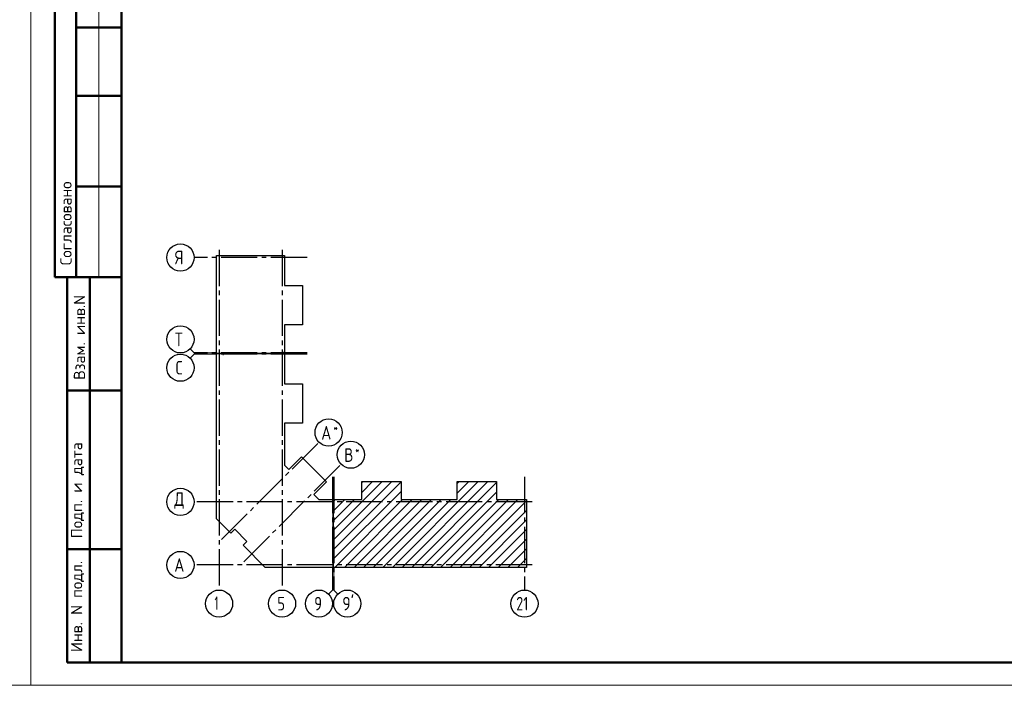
# Model space of a CAD drawing. Header units: millimetres. Extents: x 40580 to 1168286, y -220995 to 81020.
# Tile 55 of 194: x 298822 to 320549, y -128368 to -113693. Entities that reach past the tile are written whole.
import ezdxf

# ---------------------------------------------------------------- set-up
doc = ezdxf.new("R2010")
doc.units = ezdxf.units.MM
doc.linetypes.add('______5', pattern=[1100, 800, -100, 100, -100])
doc.linetypes.add('CENTER', pattern=[2, 1.25, -0.25, 0.25, -0.25])
for name, color, linetype, lineweight in [('Standard', 7, 'Continuous', 25), ('ОСИ', 7, 'CENTER', 15), ('Текст_ общее', 7, 'Continuous', 25)]:
    doc.layers.add(name, color=color, linetype=linetype, lineweight=lineweight)
doc.styles.add('GOST 2.304', font='isocpeur.ttf', dxfattribs={"width": 0.8})
doc.styles.add('GOST 2.304-81', font='txt')
doc.styles.add('ISOCPEUR', font='isocpeur.ttf')

msp = doc.modelspace()

# ---------------------------------------------------------------- linework, layer by layer
at = {"layer": 'Standard', "color": 7, "linetype": 'Continuous', "lineweight": 50, "transparency": 33554687}
for p, q in [((299595.1, -112868.4), (299595.1, -119368.4)), ((299595.1, -112868.4), (299595.1, -119368.4)), ((300068.3, -112868.4), (300068.3, -119368.4)), ((301068.3, -113868.4), (300068.3, -113868.4)), ((301068.3, -115368.4), (300068.3, -115368.4)), ((301068.3, -117368.4), (300068.3, -117368.4)), ((299595.1, -119368.4), (301068.3, -119368.4)), ((299868.3, -127868.4), (299868.3, -119368.4)), ((299868.3, -127868.4), (299868.3, -119368.4)), ((300368.3, -127868.4), (300368.3, -119368.4)), ((299868.3, -121868.4), (301068.3, -121868.4)), ((299868.3, -125368.4), (301068.3, -125368.4)), ((301068.3, -127868.4), (299868.3, -127868.4))]:
    msp.add_line(p, q, dxfattribs=at)
at = {"layer": 'Standard', "color": 7, "linetype": 'Continuous', "lineweight": 13, "transparency": 33554687}
for p, q in [((300568.3, -112868.4), (300568.3, -119368.4)), ((302668.3, -121041.4), (302580.4, -120953.6)), ((302668.3, -121066.4), (302580.4, -121154.3)), ((302668.3, -121041.4), (303168.3, -121041.4)), ((302668.3, -121066.4), (303168.3, -121066.4)), ((305726.3, -126268.4), (305726.3, -125768.4)), ((305751.3, -126268.4), (305751.3, -125768.4)), ((305726.3, -126268.4), (305638.4, -126356.3)), ((305751.3, -126268.4), (305839.2, -126356.3))]:
    msp.add_line(p, q, dxfattribs=at)
at = {"layer": 'Standard', "color": 7, "linetype": 'Continuous', "lineweight": -3, "transparency": 33554687}
for p, q in [((305741.3, -125166.4), (307032.2, -123875.4)), ((305741.3, -124954.2), (306820.1, -123875.4)), ((305741.3, -125378.5), (307237.3, -123882.5)), ((306369.3, -124114.1), (306608, -123875.4)), ((306369.3, -123902), (306395.8, -123875.4)), ((307048.4, -125768.4), (308941.4, -123875.4)), ((307260.5, -125768.4), (309153.5, -123875.4)), ((307472.7, -125768.4), (309341.3, -123899.8)), ((308473.3, -124131.4), (308729.3, -123875.4)), ((308473.3, -123919.3), (308517.1, -123875.4)), ((305741.3, -125590.6), (307237.3, -124094.6)), ((305741.3, -124742.1), (306211, -124272.4)), ((305741.3, -124530), (305998.8, -124272.4)), ((305761.3, -124297.8), (305786.7, -124272.4)), ((305775.6, -125768.4), (307271.6, -124272.4)), ((305987.8, -125768.4), (307483.8, -124272.4)), ((306199.9, -125768.4), (307695.9, -124272.4)), ((306412, -125768.4), (307908, -124272.4)), ((306624.2, -125768.4), (308120.2, -124272.4)), ((306836.3, -125768.4), (308332.3, -124272.4)), ((307684.8, -125768.4), (309341.3, -124112)), ((307896.9, -125768.4), (309392.9, -124272.4)), ((308109.1, -125768.4), (309605.1, -124272.4)), ((308321.2, -125768.4), (309817.2, -124272.4)), ((305741.3, -124317.8), (305753.7, -124305.4)), ((308533.3, -125768.4), (310002.3, -124299.5)), ((308745.5, -125768.4), (310002.3, -124511.6)), ((308957.6, -125768.4), (310002.3, -124723.7)), ((309169.7, -125768.4), (310002.3, -124935.9)), ((309381.9, -125768.4), (310002.3, -125148)), ((309594, -125768.4), (310002.3, -125360.2)), ((309806.1, -125768.4), (310002.3, -125572.3))]:
    msp.add_line(p, q, dxfattribs=at)
at = {"layer": 'Standard', "color": 7, "linetype": 'Continuous', "lineweight": 13, "transparency": 33554687}
for points in [[(257068.3, -128368.4), (299068.3, -128368.4), (299068.3, -98668.4), (257068.3, -98668.4), (257068.3, -128368.4)], [(299068.3, -128368.4), (341068.3, -128368.4), (341068.3, -98668.4), (299068.3, -98668.4), (299068.3, -128368.4)]]:
    msp.add_lwpolyline(points, close=True, dxfattribs=at)
at = {"layer": 'Standard', "color": 7, "linetype": 'Continuous', "lineweight": 50, "transparency": 33554687}
msp.add_lwpolyline([(301068.3, -99168.4), (340568.3, -99168.4), (340568.3, -127868.4), (301068.3, -127868.4), (301068.3, -99168.4)], close=True, dxfattribs=at)
at = {"layer": 'Standard', "color": 7, "linetype": 'Continuous', "lineweight": 25, "transparency": 33554687}
for points in [[(303168.3, -121051.4), (303168.3, -118894.4), (304664.3, -118894.4), (304664.3, -119555.4), (305061.3, -119555.4), (305061.3, -120423.4), (304664.3, -120423.4), (304664.3, -121051.4), (304646.3, -121051.4), (304646.3, -121031.4), (304631.3, -121031.4), (304631.3, -121051.4), (303168.3, -121051.4)], [(303168.3, -124511.4), (303168.3, -121056.4), (303306.3, -121056.4), (303306.3, -121076.4), (303321.3, -121076.4), (303321.3, -121056.4), (304664.3, -121056.4), (304664.3, -121719.4), (305061.3, -121719.4), (305061.3, -122587.4), (304664.3, -122587.4), (304664.3, -123513.1), (304762.1, -123611), (305043, -123330.1), (305592.4, -123879.5), (305311.6, -124160.4), (305423.6, -124272.4), (305736.3, -124272.4), (305736.3, -125768.4), (304238.2, -125768.4), (303750.3, -125280.5), (303835.1, -125195.6), (303567.2, -124927.6), (303482.3, -125012.5), (303168.3, -124698.5), (303168.3, -124511.4)], [(305741.3, -125768.4), (305741.3, -124305.4), (305761.3, -124305.4), (305761.3, -124290.4), (305741.3, -124290.4), (305741.3, -124272.4), (306369.3, -124272.4), (306369.3, -123875.4), (307237.3, -123875.4), (307237.3, -124272.4), (307855.3, -124272.4), (308473.3, -124272.4), (308473.3, -123875.4), (309341.3, -123875.4), (309341.3, -124272.4), (310002.3, -124272.4), (310002.3, -125768.4), (307855.3, -125768.4), (305741.3, -125768.4)]]:
    msp.add_lwpolyline(points, dxfattribs=at)
at = {"layer": 'ОСИ', "color": 8, "linetype": '______5', "lineweight": -3, "transparency": 33554687}
for p, q in [((303221.3, -118767.1), (303221.3, -126268.4)), ((304611.3, -118767.1), (304611.3, -126268.4)), ((305164.3, -118937.4), (302668.3, -118937.4)), ((305164.3, -121041.4), (302668.3, -121041.4)), ((305164.3, -121066.4), (302668.3, -121066.4)), ((303276.5, -125156), (305426.3, -123006.3)), ((303766.5, -125646), (305916.3, -123496.3)), ((305726.3, -123772.4), (305726.3, -126268.4)), ((305751.3, -123772.4), (305751.3, -126268.4)), ((309959.3, -123772.4), (309959.3, -126268.4)), ((310129.6, -124325.4), (302668.3, -124325.4)), ((310129.6, -124325.4), (302668.3, -124325.4)), ((310129.6, -125715.4), (302668.3, -125715.4))]:
    msp.add_line(p, q, dxfattribs=at)
at = {"layer": 'ОСИ', "color": 7, "linetype": 'Continuous', "lineweight": -3, "transparency": 33554687}
for centre in [(302368.3, -118937.4), (302368.3, -120741.4), (302368.3, -121366.4), (305638.4, -122794.1), (306128.4, -123284.2), (302368.3, -124325.4), (302368.3, -124325.4), (302368.3, -125715.4), (303221.3, -126568.4), (304611.3, -126568.4), (305426.3, -126568.4), (306051.3, -126568.4), (309959.3, -126568.4)]:
    msp.add_circle(centre, 300, dxfattribs=at)

# ---------------------------------------------------------------- texts
at = {"layer": 'Standard', "color": 7, "linetype": 'Continuous', "lineweight": 50, "transparency": 33554687, "char_height": 250, "attachment_point": 7, "rotation": 90, "style": 'ISOCPEUR'}
for s, insert, width in [('\\A1;{\\fISOCPEUR|i0|b0;\\H250.000000;\\W1.000000;\\C7;Согласовано}\\P', (299968.3, -119107), 2071.875), ('\\A1;{\\fISOCPEUR|i0|b0;\\H250.000000;\\W1.000000;\\C7;Взам. инв.N}\\P', (300266.2, -121632.6), 1909.099), ('\\A1;{\\fISOCPEUR|i0|b0;\\H250.000000;\\W1.000000;\\C7;Подп. и дата}\\P', (300242.6, -125126.3), 2197.059), ('\\A1;{\\fISOCPEUR|i0|b0;\\H250.000000;\\W1.000000;\\C7;Инв. N подл.}\\P', (300242.6, -127634.4), 2021.795)]:
    msp.add_mtext(s, dxfattribs=dict(at, insert=insert, width=width))
at = {"layer": 'Standard', "color": 7, "linetype": 'Continuous', "lineweight": 25, "transparency": 33554687, "attachment_point": 7}
for s, insert, char_height, width, style in [('Московская\\~область,\\~городской\\~округ\\~Звенигород,\\~район\\~', (288572.3, -124201.4), 270, 8136.208, 'GOST 2.304-81'), ('\\W0.75;21', (309779.3, -126718.4), 300, 472.641, 'ISOCPEUR')]:
    msp.add_mtext(s, dxfattribs=dict(at, insert=insert, char_height=char_height, width=width, style=style))
at = {"layer": 'ОСИ', "color": 7, "linetype": 'Continuous', "lineweight": 25, "transparency": 33554687, "attachment_point": 7, "style": 'ISOCPEUR'}
for s, insert, char_height, width in [('\\W0.80;Я', (302248.3, -119087.4), 300, 359.83), ('\\W0.80;Т', (302248.3, -120891.4), 300, 359.83), ('\\W0.78;С', (302263.3, -121516.4), 300, 326.834), ('\\W0.82;А', (305476.9, -122951.6), 300, 392.649), ('\\W0.80;*', (305746.9, -122776.6), 180, 215.891), ('\\W0.80;В', (305981.9, -123441.7), 300, 359.839), ('\\W0.80;*', (306221.9, -123266.7), 180, 215.891), ('\\W0.82;Д', (302233.3, -124475.4), 300, 392.649), ('\\W0.82;А', (302233.3, -125865.4), 300, 392.649), ('\\W0.56;1', (303121.3, -126708.4), 300, 233.343), ('\\W0.78;5', (304506.3, -126718.4), 300, 326.853), ('\\W0.78;9', (305321.3, -126718.4), 300, 326.834), ("\\W0.84;9'", (305939.8, -126718.4), 300, 441.046)]:
    msp.add_mtext(s, dxfattribs=dict(at, insert=insert, char_height=char_height, width=width))
at = {"layer": 'Текст_ общее', "color": 7, "linetype": 'Continuous', "lineweight": 50, "transparency": 33554687, "insert": (288189.5, -116919.2), "char_height": 450, "width": 10170.264, "attachment_point": 7, "style": 'GOST 2.304'}
msp.add_mtext('{\\LПринципиальная\\~схема\\~обрамления\\~проёмов}', dxfattribs=at)

doc.saveas('drawing.dxf')
